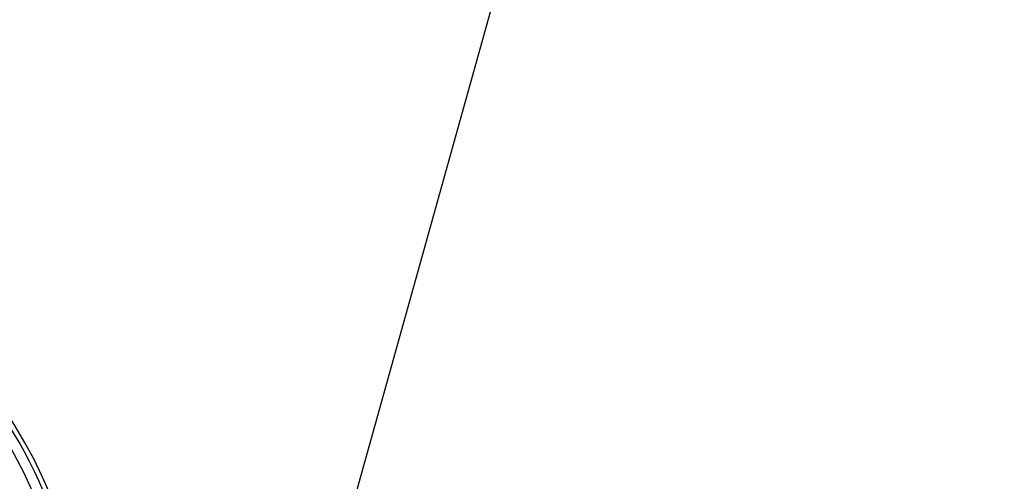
# Model space of a CAD drawing. Header units: millimetres. Extents: x 186 to 9508, y 327 to 8143.
# Tile 33 of 53: x 891 to 1089, y 6184 to 6277. Entities that reach past the tile are written whole.
import ezdxf

# ---------------------------------------------------------------- set-up
doc = ezdxf.new("R2010")
doc.units = ezdxf.units.MM

msp = doc.modelspace()

# ---------------------------------------------------------------- linework, layer by layer
at = {"color": 7, "linetype": 'Continuous', "lineweight": 25}
msp.add_line((957.26, 6176.46), (1341.56, 7551.52), dxfattribs=at)
for radius, start, end in [(101, 90, 339.5732), (100, 20.6403, 339.3597), (101, 20.4268, 90), (98, 21.0814, 338.9186)]:
    msp.add_arc((803.81, 6142.57), radius, start, end, dxfattribs=at)

doc.saveas('drawing.dxf')
